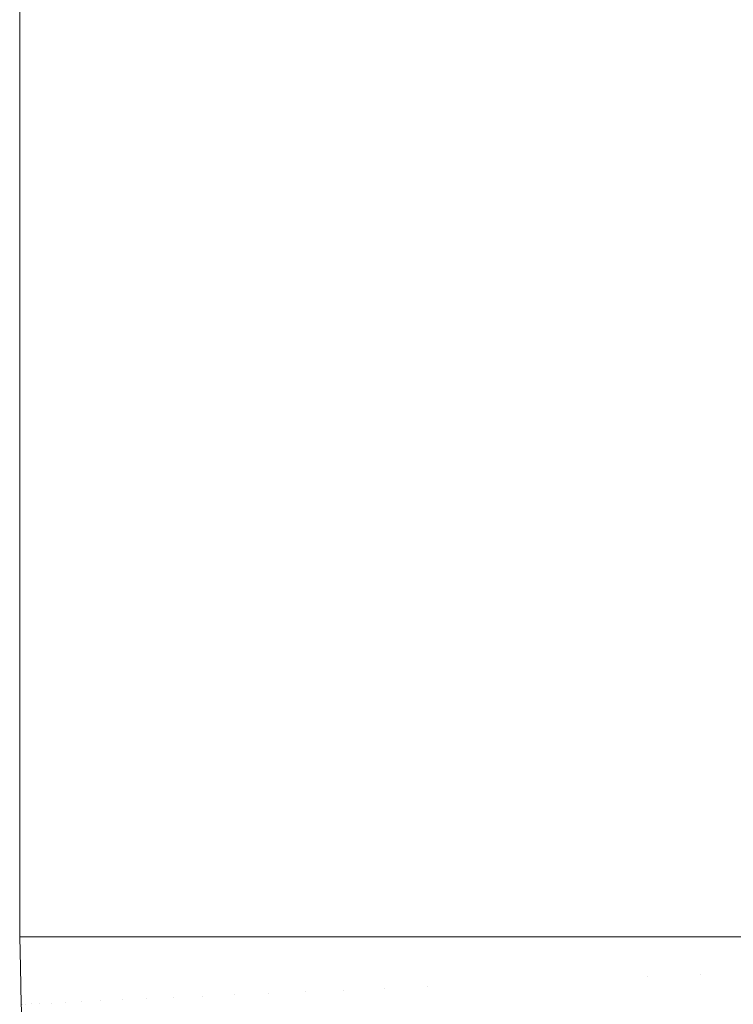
# Model space of a CAD drawing. Header units: centimetres. Extents: x -25.9 to 27.4, y -21.7 to -19.9.
# Tile 7 of 202: x -25.8875 to -25.8414, y -21.5644 to -21.5008. Entities that reach past the tile are written whole.
import ezdxf

# ---------------------------------------------------------------- set-up
doc = ezdxf.new("R2010")
doc.units = ezdxf.units.CM
doc.header["$LTSCALE"] = 2.54
doc.layers.add('Lucido design-1', color=7, linetype='Continuous')

# ---------------------------------------------------------------- blocks, each defined once
blk = doc.blocks.new('Gruppo-5-1')
at = {"color": 7, "linetype": 'Continuous', "lineweight": 9}
for points, invisible_edges in [([(-25.887434, -19.96, 876.324458), (-25.887481, -19.96, 876.321383), (-25.887481, -21.56, 876.321383), (-25.887434, -21.56, 876.324458)], 8), ([(-25.887481, -21.56, 875.721383), (-25.887481, -19.96, 875.721383), (-25.887386, -19.96, 875.717024), (-25.887386, -21.56, 875.717024)], 4), ([(-25.887434, -21.56, 876.324458), (-25.887368, -21.56, 876.325742), (-25.887368, -19.96, 876.325742), (-25.887434, -19.96, 876.324458)], 10), ([(-25.887386, -21.56, 875.717024), (-25.887386, -19.96, 875.717024), (-25.88712, -19.96, 875.712891), (-25.88712, -21.56, 875.712891)], 5), ([(-25.88722, -19.96, 876.328604), (-25.887368, -19.96, 876.325742), (-25.887368, -21.56, 876.325742), (-25.88722, -21.56, 876.328604)], 10), ([(-25.88722, -21.56, 876.328604), (-25.887102, -21.56, 876.329874), (-25.887102, -19.96, 876.329874), (-25.88722, -19.96, 876.328604)], 10), ([(-25.88712, -21.56, 875.712891), (-25.88712, -19.96, 875.712891), (-25.886683, -19.96, 875.708777), (-25.886683, -21.56, 875.708777)], 5), ([(-25.886834, -19.96, 876.33274), (-25.887102, -19.96, 876.329874), (-25.887102, -21.56, 876.329874), (-25.886834, -21.56, 876.33274)], 10), ([(-25.886834, -21.56, 876.33274), (-25.886665, -21.56, 876.333988), (-25.886665, -19.96, 876.333988), (-25.886834, -19.96, 876.33274)], 10), ([(-25.886683, -21.56, 875.708777), (-25.886683, -19.96, 875.708777), (-25.886078, -19.96, 875.704687), (-25.886078, -21.56, 875.704687)], 5), ([(-25.886276, -19.96, 876.336861), (-25.886665, -19.96, 876.333988), (-25.886665, -21.56, 876.333988), (-25.886276, -21.56, 876.336861)], 10), ([(-25.886276, -21.56, 876.336861), (-25.88606, -21.56, 876.338076), (-25.88606, -19.96, 876.338076), (-25.886276, -19.96, 876.336861)], 10), ([(-25.886078, -21.56, 875.704687), (-25.886078, -19.96, 875.704687), (-25.885304, -19.96, 875.70063), (-25.885304, -21.56, 875.70063)], 5), ([(-25.885547, -19.96, 876.340958), (-25.88606, -19.96, 876.338076), (-25.88606, -21.56, 876.338076), (-25.885547, -21.56, 876.340958)], 10), ([(-25.885547, -21.56, 876.340958), (-25.885287, -21.56, 876.342133), (-25.885287, -19.96, 876.342133), (-25.885547, -19.96, 876.340958)], 10), ([(-25.885304, -21.56, 875.70063), (-25.885304, -19.96, 875.70063), (-25.884364, -19.96, 875.696612), (-25.884364, -21.56, 875.696612)], 5), ([(-25.884646, -19.96, 876.345025), (-25.885287, -19.96, 876.342133), (-25.885287, -21.56, 876.342133), (-25.884646, -21.56, 876.345025)], 10), ([(-25.884646, -21.56, 876.345025), (-25.884348, -21.56, 876.346151), (-25.884348, -19.96, 876.346151), (-25.884646, -19.96, 876.345025)], 10), ([(-25.884364, -21.56, 875.696612), (-25.884364, -19.96, 875.696612), (-25.883261, -19.96, 875.692639), (-25.883261, -21.56, 875.692639)], 5), ([(-25.883576, -19.96, 876.349055), (-25.884348, -19.96, 876.346151), (-25.884348, -21.56, 876.346151), (-25.883576, -21.56, 876.349055)], 10), ([(-25.883576, -21.56, 876.349055), (-25.883245, -21.56, 876.350123), (-25.883245, -19.96, 876.350123), (-25.883576, -19.96, 876.349055)], 10), ([(-25.883261, -21.56, 875.692639), (-25.883261, -19.96, 875.692639), (-25.881996, -19.96, 875.688718), (-25.881996, -21.56, 875.688718)], 5), ([(-25.882338, -19.96, 876.35304), (-25.883245, -19.96, 876.350123), (-25.883245, -21.56, 876.350123), (-25.882338, -21.56, 876.35304)], 10), ([(-25.882338, -21.56, 876.35304), (-25.88198, -21.56, 876.354043), (-25.88198, -19.96, 876.354043), (-25.882338, -19.96, 876.35304)], 10), ([(-25.881996, -21.56, 875.688718), (-25.881996, -19.96, 875.688718), (-25.880571, -19.96, 875.684856), (-25.880571, -21.56, 875.684856)], 5), ([(-25.880934, -19.96, 876.356974), (-25.88198, -19.96, 876.354043), (-25.88198, -21.56, 876.354043), (-25.880934, -21.56, 876.356974)], 10), ([(-25.880934, -21.56, 876.356974), (-25.880557, -21.56, 876.357904), (-25.880557, -19.96, 876.357904), (-25.880934, -19.96, 876.356974)], 10), ([(-25.880571, -21.56, 875.684856), (-25.880571, -19.96, 875.684856), (-25.878991, -19.96, 875.68106), (-25.878991, -21.56, 875.68106)], 5), ([(-25.879364, -19.96, 876.360848), (-25.880557, -19.96, 876.357904), (-25.880557, -21.56, 876.357904), (-25.879364, -21.56, 876.360848)], 10), ([(-25.879364, -21.56, 876.360848), (-25.878977, -21.56, 876.361701), (-25.878977, -19.96, 876.361701), (-25.879364, -19.96, 876.360848)], 10), ([(-25.878991, -21.56, 875.68106), (-25.878991, -19.96, 875.68106), (-25.877257, -19.96, 875.677334), (-25.877257, -21.56, 875.677334)], 5), ([(-25.877633, -19.96, 876.364658), (-25.878977, -19.96, 876.361701), (-25.878977, -21.56, 876.361701), (-25.877633, -21.56, 876.364658)], 10), ([(-25.877633, -21.56, 876.364658), (-25.877244, -21.56, 876.365426), (-25.877244, -19.96, 876.365426), (-25.877633, -19.96, 876.364658)], 10), ([(-25.877257, -21.56, 875.677334), (-25.877257, -19.96, 875.677334), (-25.875373, -19.96, 875.673687), (-25.875373, -21.56, 875.673687)], 5), ([(-25.875742, -19.96, 876.368395), (-25.877244, -19.96, 876.365426), (-25.877244, -21.56, 876.365426), (-25.875742, -21.56, 876.368395)], 10), ([(-25.875742, -21.56, 876.368395), (-25.875362, -21.56, 876.369074), (-25.875362, -19.96, 876.369074), (-25.875742, -19.96, 876.368395)], 10), ([(-25.875373, -21.56, 875.673687), (-25.875373, -19.96, 875.673687), (-25.873343, -19.96, 875.670122), (-25.873343, -21.56, 875.670122)], 5), ([(-25.873694, -19.96, 876.372053), (-25.875362, -19.96, 876.369074), (-25.875362, -21.56, 876.369074), (-25.873694, -21.56, 876.372053)], 10), ([(-25.873694, -21.56, 876.372053), (-25.873333, -21.56, 876.372638), (-25.873333, -19.96, 876.372638), (-25.873694, -19.96, 876.372053)], 10), ([(-25.873343, -21.56, 875.670122), (-25.873343, -19.96, 875.670122), (-25.871171, -19.96, 875.666648), (-25.871171, -21.56, 875.666648)], 5), ([(-25.871492, -19.96, 876.375625), (-25.873333, -19.96, 876.372638), (-25.873333, -21.56, 876.372638), (-25.871492, -21.56, 876.375625)], 10), ([(-25.871492, -21.56, 876.375625), (-25.871162, -21.56, 876.376113), (-25.871162, -19.96, 876.376113), (-25.871492, -19.96, 876.375625)], 10), ([(-25.871171, -21.56, 875.666648), (-25.871171, -19.96, 875.666648), (-25.86886, -19.96, 875.663268), (-25.86886, -21.56, 875.663268)], 5), ([(-25.86914, -19.96, 876.379106), (-25.871162, -19.96, 876.376113), (-25.871162, -21.56, 876.376113), (-25.86914, -21.56, 876.379106)], 10), ([(-25.86914, -21.56, 876.379106), (-25.868853, -21.56, 876.379494), (-25.868853, -19.96, 876.379494), (-25.86914, -19.96, 876.379106)], 10), ([(-25.86886, -21.56, 875.663268), (-25.86886, -19.96, 875.663268), (-25.866415, -19.96, 875.659988), (-25.866415, -21.56, 875.659988)], 5), ([(-25.866641, -19.96, 876.382487), (-25.868853, -19.96, 876.379494), (-25.868853, -21.56, 876.379494), (-25.866641, -21.56, 876.382487)], 10), ([(-25.866641, -21.56, 876.382487), (-25.86641, -21.56, 876.382775), (-25.86641, -19.96, 876.382775), (-25.866641, -19.96, 876.382487)], 10), ([(-25.866415, -21.56, 875.659988), (-25.866415, -19.96, 875.659988), (-25.863841, -19.96, 875.656814), (-25.863841, -21.56, 875.656814)], 5), ([(-25.864, -19.96, 876.385764), (-25.86641, -19.96, 876.382775), (-25.86641, -21.56, 876.382775), (-25.864, -21.56, 876.385764)], 10), ([(-25.864, -21.56, 876.385764), (-25.863837, -21.56, 876.38595), (-25.863837, -19.96, 876.38595), (-25.864, -19.96, 876.385764)], 10), ([(-25.863841, -21.56, 875.656814), (-25.863841, -19.96, 875.656814), (-25.861141, -19.96, 875.65375), (-25.861141, -21.56, 875.65375)], 5), ([(-25.86122, -19.96, 876.38893), (-25.863837, -19.96, 876.38595), (-25.863837, -21.56, 876.38595), (-25.86122, -21.56, 876.38893)], 10), ([(-25.86122, -21.56, 876.38893), (-25.861139, -21.56, 876.389015), (-25.861139, -19.96, 876.389015), (-25.86122, -19.96, 876.38893)], 10), ([(-25.861141, -21.56, 875.65375), (-25.861141, -19.96, 875.65375), (-25.858321, -19.96, 875.650802), (-25.858321, -21.56, 875.650802)], 5), ([(-25.861139, -19.96, 876.389015), (-25.861139, -21.56, 876.389015), (-25.858321, -21.56, 876.391964), (-25.858321, -19.96, 876.391964)], 5), ([(-25.858306, -19.96, 876.39198), (-25.858321, -19.96, 876.391964), (-25.858321, -21.56, 876.391964), (-25.858306, -21.56, 876.39198)], 10), ([(-25.858321, -21.56, 875.650802), (-25.858321, -19.96, 875.650802), (-25.855387, -19.96, 875.647975), (-25.855387, -21.56, 875.647975)], 5), ([(-25.858306, -21.56, 876.39198), (-25.855384, -21.56, 876.39479), (-25.855384, -19.96, 876.39479), (-25.858306, -19.96, 876.39198)], 10), ([(-25.855387, -21.56, 875.647975), (-25.855387, -19.96, 875.647975), (-25.852342, -19.96, 875.645271), (-25.852342, -21.56, 875.645271)], 5), ([(-25.855263, -19.96, 876.394906), (-25.855384, -19.96, 876.39479), (-25.855384, -21.56, 876.39479), (-25.855263, -21.56, 876.394906)], 10), ([(-25.855263, -21.56, 876.394906), (-25.852338, -21.56, 876.397491), (-25.852338, -19.96, 876.397491), (-25.855263, -19.96, 876.394906)], 10), ([(-25.852342, -21.56, 875.645271), (-25.852342, -19.96, 875.645271), (-25.849193, -19.96, 875.642697), (-25.849193, -21.56, 875.642697)], 5), ([(-25.852096, -19.96, 876.397705), (-25.852338, -19.96, 876.397491), (-25.852338, -21.56, 876.397491), (-25.852096, -21.56, 876.397705)], 10), ([(-25.852096, -21.56, 876.397705), (-25.849188, -21.56, 876.400064), (-25.849188, -19.96, 876.400064), (-25.852096, -19.96, 876.397705)], 10), ([(-25.849193, -21.56, 875.642697), (-25.849193, -19.96, 875.642697), (-25.845897, -19.96, 875.640219), (-25.845897, -21.56, 875.640219)], 5), ([(-25.848826, -19.96, 876.400357), (-25.849188, -19.96, 876.400064), (-25.849188, -21.56, 876.400064), (-25.848826, -21.56, 876.400357)], 10), ([(-25.848826, -21.56, 876.400357), (-25.847032, -21.56, 876.401719), (-25.847032, -19.96, 876.401719), (-25.848826, -19.96, 876.400357)], 10), ([(-25.847032, -21.56, 876.401719), (-25.845885, -21.56, 876.402531), (-25.845885, -19.96, 876.402531), (-25.847032, -19.96, 876.401719)], 10), ([(-25.845897, -21.56, 875.640219), (-25.845897, -19.96, 875.640219), (-25.842555, -19.96, 875.637916), (-25.842555, -21.56, 875.637916)], 5), ([(-25.843573, -19.96, 876.40417), (-25.845885, -19.96, 876.402531), (-25.845885, -21.56, 876.402531), (-25.843573, -21.56, 876.40417)], 10), ([(-25.843573, -21.56, 876.40417), (-25.842545, -21.56, 876.404836), (-25.842545, -19.96, 876.404836), (-25.843573, -19.96, 876.40417)], 10), ([(-25.842555, -21.56, 875.637916), (-25.842555, -19.96, 875.637916), (-25.839126, -19.96, 875.635751), (-25.839126, -21.56, 875.635751)], 5), ([(-25.84001, -19.96, 876.406476), (-25.842545, -19.96, 876.404836), (-25.842545, -21.56, 876.404836), (-25.84001, -21.56, 876.406476)], 10), ([(-25.887434, -21.56, 876.324458), (-25.887481, -21.56, 876.321383), (-25.887438, -21.561972, 876.321383)], 8), ([(-25.887438, -21.561972, 875.721383), (-25.887438, -21.561972, 876.321383), (-25.887481, -21.56, 876.321383), (-25.887481, -21.56, 875.721383)], 1), ([(-25.887438, -21.561972, 875.721383), (-25.887481, -21.56, 875.721383), (-25.887386, -21.56, 875.717024)], 8), ([(-25.887438, -21.561972, 876.321383), (-25.887386, -21.564362, 876.321383), (-25.887339, -21.56436, 876.324458), (-25.887434, -21.56, 876.324458)], 14), ([(-25.887386, -21.56, 875.717024), (-25.887291, -21.564358, 875.717024), (-25.887386, -21.564362, 875.721383), (-25.887438, -21.561972, 875.721383)], 11), ([(-25.887368, -21.56, 876.325742), (-25.887434, -21.56, 876.324458), (-25.887339, -21.56436, 876.324458)], 10), ([(-25.887291, -21.564358, 875.717024), (-25.887386, -21.56, 875.717024), (-25.88712, -21.56, 875.712891), (-25.887025, -21.564346, 875.712891)], 13), ([(-25.887339, -21.56436, 876.324458), (-25.887125, -21.564351, 876.328604), (-25.88722, -21.56, 876.328604), (-25.887368, -21.56, 876.325742)], 11), ([(-25.887102, -21.56, 876.329874), (-25.88722, -21.56, 876.328604), (-25.887125, -21.564351, 876.328604)], 10), ([(-25.887125, -21.564351, 876.328604), (-25.88674, -21.564334, 876.33274), (-25.886834, -21.56, 876.33274), (-25.887102, -21.56, 876.329874)], 11), ([(-25.887025, -21.564346, 875.712891), (-25.88712, -21.56, 875.712891), (-25.886683, -21.56, 875.708777), (-25.886589, -21.564327, 875.708777)], 13), ([(-25.886665, -21.56, 876.333988), (-25.886834, -21.56, 876.33274), (-25.88674, -21.564334, 876.33274)], 10), ([(-25.88674, -21.564334, 876.33274), (-25.886182, -21.564309, 876.336861), (-25.886276, -21.56, 876.336861), (-25.886665, -21.56, 876.333988)], 11), ([(-25.886589, -21.564327, 875.708777), (-25.886683, -21.56, 875.708777), (-25.886078, -21.56, 875.704687), (-25.885984, -21.564301, 875.704687)], 13), ([(-25.88606, -21.56, 876.338076), (-25.886276, -21.56, 876.336861), (-25.886182, -21.564309, 876.336861)], 10), ([(-25.886182, -21.564309, 876.336861), (-25.885453, -21.564278, 876.340958), (-25.885547, -21.56, 876.340958), (-25.88606, -21.56, 876.338076)], 11), ([(-25.885984, -21.564301, 875.704687), (-25.886078, -21.56, 875.704687), (-25.885304, -21.56, 875.70063), (-25.885211, -21.564267, 875.70063)], 13), ([(-25.885287, -21.56, 876.342133), (-25.885547, -21.56, 876.340958), (-25.885453, -21.564278, 876.340958)], 10), ([(-25.885453, -21.564278, 876.340958), (-25.884554, -21.564238, 876.345025), (-25.884646, -21.56, 876.345025), (-25.885287, -21.56, 876.342133)], 11), ([(-25.885211, -21.564267, 875.70063), (-25.885304, -21.56, 875.70063), (-25.884364, -21.56, 875.696612), (-25.884272, -21.564226, 875.696612)], 13), ([(-25.884348, -21.56, 876.346151), (-25.884646, -21.56, 876.345025), (-25.884554, -21.564238, 876.345025)], 10), ([(-25.884554, -21.564238, 876.345025), (-25.883485, -21.564192, 876.349055), (-25.883576, -21.56, 876.349055), (-25.884348, -21.56, 876.346151)], 11), ([(-25.884272, -21.564226, 875.696612), (-25.884364, -21.56, 875.696612), (-25.883261, -21.56, 875.692639), (-25.88317, -21.564178, 875.692639)], 13), ([(-25.883245, -21.56, 876.350123), (-25.883576, -21.56, 876.349055), (-25.883485, -21.564192, 876.349055)], 10), ([(-25.883485, -21.564192, 876.349055), (-25.882248, -21.564138, 876.35304), (-25.882338, -21.56, 876.35304), (-25.883245, -21.56, 876.350123)], 11), ([(-25.88317, -21.564178, 875.692639), (-25.883261, -21.56, 875.692639), (-25.881996, -21.56, 875.688718), (-25.881906, -21.564123, 875.688718)], 13), ([(-25.88198, -21.56, 876.354043), (-25.882338, -21.56, 876.35304), (-25.882248, -21.564138, 876.35304)], 10), ([(-25.882248, -21.564138, 876.35304), (-25.880845, -21.564076, 876.356974), (-25.880934, -21.56, 876.356974), (-25.88198, -21.56, 876.354043)], 11), ([(-25.881906, -21.564123, 875.688718), (-25.881996, -21.56, 875.688718), (-25.880571, -21.56, 875.684856), (-25.880483, -21.564061, 875.684856)], 13), ([(-25.880557, -21.56, 876.357904), (-25.880934, -21.56, 876.356974), (-25.880845, -21.564076, 876.356974)], 10), ([(-25.880845, -21.564076, 876.356974), (-25.879277, -21.564008, 876.360848), (-25.879364, -21.56, 876.360848), (-25.880557, -21.56, 876.357904)], 11), ([(-25.880483, -21.564061, 875.684856), (-25.880571, -21.56, 875.684856), (-25.878991, -21.56, 875.68106), (-25.878904, -21.563992, 875.68106)], 13), ([(-25.878977, -21.56, 876.361701), (-25.879364, -21.56, 876.360848), (-25.879277, -21.564008, 876.360848)], 10), ([(-25.879277, -21.564008, 876.360848), (-25.877547, -21.563932, 876.364658), (-25.877633, -21.56, 876.364658), (-25.878977, -21.56, 876.361701)], 11), ([(-25.878904, -21.563992, 875.68106), (-25.878991, -21.56, 875.68106), (-25.877257, -21.56, 875.677334), (-25.877171, -21.563916, 875.677334)], 13), ([(-25.877244, -21.56, 876.365426), (-25.877633, -21.56, 876.364658), (-25.877547, -21.563932, 876.364658)], 10), ([(-25.877547, -21.563932, 876.364658), (-25.875658, -21.56385, 876.368395), (-25.875742, -21.56, 876.368395), (-25.877244, -21.56, 876.365426)], 11), ([(-25.877171, -21.563916, 875.677334), (-25.877257, -21.56, 875.677334), (-25.875373, -21.56, 875.673687), (-25.87529, -21.563834, 875.673687)], 13), ([(-25.875362, -21.56, 876.369074), (-25.875742, -21.56, 876.368395), (-25.875658, -21.56385, 876.368395)], 10), ([(-25.875658, -21.56385, 876.368395), (-25.873612, -21.563761, 876.372053), (-25.873694, -21.56, 876.372053), (-25.875362, -21.56, 876.369074)], 11), ([(-25.87529, -21.563834, 875.673687), (-25.875373, -21.56, 875.673687), (-25.873343, -21.56, 875.670122), (-25.873262, -21.563745, 875.670122)], 13), ([(-25.873333, -21.56, 876.372638), (-25.873694, -21.56, 876.372053), (-25.873612, -21.563761, 876.372053)], 10), ([(-25.873612, -21.563761, 876.372053), (-25.871412, -21.563664, 876.375625), (-25.871492, -21.56, 876.375625), (-25.873333, -21.56, 876.372638)], 11), ([(-25.873262, -21.563745, 875.670122), (-25.873343, -21.56, 875.670122), (-25.871171, -21.56, 875.666648), (-25.871091, -21.56365, 875.666648)], 13), ([(-25.871162, -21.56, 876.376113), (-25.871492, -21.56, 876.375625), (-25.871412, -21.563664, 876.375625)], 10), ([(-25.871412, -21.563664, 876.375625), (-25.869062, -21.563562, 876.379106), (-25.86914, -21.56, 876.379106), (-25.871162, -21.56, 876.376113)], 11), ([(-25.871091, -21.56365, 875.666648), (-25.871171, -21.56, 875.666648), (-25.86886, -21.56, 875.663268), (-25.868783, -21.56355, 875.663268)], 13), ([(-25.868853, -21.56, 876.379494), (-25.86914, -21.56, 876.379106), (-25.869062, -21.563562, 876.379106)], 10), ([(-25.869062, -21.563562, 876.379106), (-25.866566, -21.563453, 876.382487), (-25.866641, -21.56, 876.382487), (-25.868853, -21.56, 876.379494)], 11), ([(-25.868783, -21.56355, 875.663268), (-25.86886, -21.56, 875.663268), (-25.866415, -21.56, 875.659988), (-25.86634, -21.563443, 875.659988)], 13), ([(-25.86641, -21.56, 876.382775), (-25.866641, -21.56, 876.382487), (-25.866566, -21.563453, 876.382487)], 10), ([(-25.866566, -21.563453, 876.382487), (-25.863927, -21.563338, 876.385764), (-25.864, -21.56, 876.385764), (-25.86641, -21.56, 876.382775)], 11), ([(-25.86634, -21.563443, 875.659988), (-25.866415, -21.56, 875.659988), (-25.863841, -21.56, 875.656814), (-25.863768, -21.563331, 875.656814)], 13), ([(-25.863837, -21.56, 876.38595), (-25.864, -21.56, 876.385764), (-25.863927, -21.563338, 876.385764)], 10), ([(-25.863927, -21.563338, 876.385764), (-25.86115, -21.563216, 876.38893), (-25.86122, -21.56, 876.38893), (-25.863837, -21.56, 876.38595)], 11), ([(-25.863768, -21.563331, 875.656814), (-25.863841, -21.56, 875.656814), (-25.861141, -21.56, 875.65375), (-25.861071, -21.563213, 875.65375)], 13), ([(-25.861139, -21.56, 876.389015), (-25.86122, -21.56, 876.38893), (-25.86115, -21.563216, 876.38893)], 10), ([(-25.858321, -21.56, 876.391964), (-25.861139, -21.56, 876.389015), (-25.86115, -21.563216, 876.38893), (-25.858239, -21.563089, 876.39198)], 14), ([(-25.861071, -21.563213, 875.65375), (-25.861141, -21.56, 875.65375), (-25.858321, -21.56, 875.650802), (-25.858254, -21.56309, 875.650802)], 13), ([(-25.858239, -21.563089, 876.39198), (-25.858306, -21.56, 876.39198), (-25.858321, -21.56, 876.391964)], 9), ([(-25.858254, -21.56309, 875.650802), (-25.858321, -21.56, 875.650802), (-25.855387, -21.56, 875.647975), (-25.855322, -21.562962, 875.647975)], 13), ([(-25.855384, -21.56, 876.39479), (-25.858306, -21.56, 876.39198), (-25.858239, -21.563089, 876.39198), (-25.855198, -21.562957, 876.394906)], 14), ([(-25.855322, -21.562962, 875.647975), (-25.855387, -21.56, 875.647975), (-25.852342, -21.56, 875.645271), (-25.85228, -21.562829, 875.645271)], 13), ([(-25.855198, -21.562957, 876.394906), (-25.855263, -21.56, 876.394906), (-25.855384, -21.56, 876.39479)], 9), ([(-25.852338, -21.56, 876.397491), (-25.855263, -21.56, 876.394906), (-25.855198, -21.562957, 876.394906), (-25.852034, -21.562818, 876.397705)], 14), ([(-25.85228, -21.562829, 875.645271), (-25.852342, -21.56, 875.645271), (-25.849193, -21.56, 875.642697), (-25.849134, -21.562692, 875.642697)], 13), ([(-25.852034, -21.562818, 876.397705), (-25.852096, -21.56, 876.397705), (-25.852338, -21.56, 876.397491)], 9), ([(-25.849188, -21.56, 876.400064), (-25.852096, -21.56, 876.397705), (-25.852034, -21.562818, 876.397705), (-25.848768, -21.562676, 876.400357)], 14), ([(-25.849134, -21.562692, 875.642697), (-25.849193, -21.56, 875.642697), (-25.845897, -21.56, 875.640219), (-25.845841, -21.562548, 875.640219)], 13), ([(-25.848768, -21.562676, 876.400357), (-25.848826, -21.56, 876.400357), (-25.849188, -21.56, 876.400064)], 9), ([(-25.846975, -21.562598, 876.401719), (-25.847032, -21.56, 876.401719), (-25.848826, -21.56, 876.400357), (-25.848768, -21.562676, 876.400357)], 13), ([(-25.845885, -21.56, 876.402531), (-25.847032, -21.56, 876.401719), (-25.846975, -21.562598, 876.401719)], 10), ([(-25.846975, -21.562598, 876.401719), (-25.84352, -21.562447, 876.40417), (-25.843573, -21.56, 876.40417), (-25.845885, -21.56, 876.402531)], 11), ([(-25.845841, -21.562548, 875.640219), (-25.845897, -21.56, 875.640219), (-25.842555, -21.56, 875.637916), (-25.842503, -21.562402, 875.637916)], 13), ([(-25.842545, -21.56, 876.404836), (-25.843573, -21.56, 876.40417), (-25.84352, -21.562447, 876.40417)], 10), ([(-25.84352, -21.562447, 876.40417), (-25.83996, -21.562291, 876.406476), (-25.84001, -21.56, 876.406476), (-25.842545, -21.56, 876.404836)], 11), ([(-25.842503, -21.562402, 875.637916), (-25.842555, -21.56, 875.637916), (-25.839126, -21.56, 875.635751), (-25.839077, -21.562253, 875.635751)], 13), ([(-25.887386, -21.564362, 876.321383), (-25.887438, -21.561972, 876.321383), (-25.887438, -21.561972, 875.721383), (-25.887386, -21.564362, 875.721383)], 10), ([(-25.83981, -21.564578, 876.406476), (-25.83996, -21.562291, 876.406476), (-25.84352, -21.562447, 876.40417), (-25.84336, -21.564889, 876.40417)], 15), ([(-25.842345, -21.5648, 875.637916), (-25.842503, -21.562402, 875.637916), (-25.839077, -21.562253, 875.635751), (-25.838929, -21.564501, 875.635751)], 15), ([(-25.855128, -21.565918, 875.647975), (-25.855322, -21.562962, 875.647975), (-25.85228, -21.562829, 875.645271), (-25.852095, -21.565653, 875.645271)], 15), ([(-25.85185, -21.565632, 876.397705), (-25.852034, -21.562818, 876.397705), (-25.855198, -21.562957, 876.394906), (-25.855005, -21.565908, 876.394906)], 15), ([(-25.852095, -21.565653, 875.645271), (-25.85228, -21.562829, 875.645271), (-25.849134, -21.562692, 875.642697), (-25.848958, -21.565379, 875.642697)], 15), ([(-25.848593, -21.565347, 876.400357), (-25.848768, -21.562676, 876.400357), (-25.852034, -21.562818, 876.397705), (-25.85185, -21.565632, 876.397705)], 15), ([(-25.848958, -21.565379, 875.642697), (-25.849134, -21.562692, 875.642697), (-25.845841, -21.562548, 875.640219), (-25.845674, -21.565091, 875.640219)], 15), ([(-25.846805, -21.56519, 876.401719), (-25.846975, -21.562598, 876.401719), (-25.848768, -21.562676, 876.400357), (-25.848593, -21.565347, 876.400357)], 15), ([(-25.84336, -21.564889, 876.40417), (-25.84352, -21.562447, 876.40417), (-25.846975, -21.562598, 876.401719), (-25.846805, -21.56519, 876.401719)], 15), ([(-25.845674, -21.565091, 875.640219), (-25.845841, -21.562548, 875.640219), (-25.842503, -21.562402, 875.637916), (-25.842345, -21.5648, 875.637916)], 15), ([(-25.868829, -21.567117, 876.379106), (-25.869062, -21.563562, 876.379106), (-25.871412, -21.563664, 876.375625), (-25.871172, -21.567322, 876.375625)], 15), ([(-25.870853, -21.567294, 875.666648), (-25.871091, -21.56365, 875.666648), (-25.868783, -21.56355, 875.663268), (-25.86855, -21.567093, 875.663268)], 15), ([(-25.86634, -21.566899, 876.382487), (-25.866566, -21.563453, 876.382487), (-25.869062, -21.563562, 876.379106), (-25.868829, -21.567117, 876.379106)], 15), ([(-25.86855, -21.567093, 875.663268), (-25.868783, -21.56355, 875.663268), (-25.86634, -21.563443, 875.659988), (-25.866115, -21.56688, 875.659988)], 15), ([(-25.863709, -21.566669, 876.385764), (-25.863927, -21.563338, 876.385764), (-25.866566, -21.563453, 876.382487), (-25.86634, -21.566899, 876.382487)], 15), ([(-25.866115, -21.56688, 875.659988), (-25.86634, -21.563443, 875.659988), (-25.863768, -21.563331, 875.656814), (-25.86355, -21.566655, 875.656814)], 15), ([(-25.860939, -21.566427, 876.38893), (-25.86115, -21.563216, 876.38893), (-25.863927, -21.563338, 876.385764), (-25.863709, -21.566669, 876.385764)], 15), ([(-25.86355, -21.566655, 875.656814), (-25.863768, -21.563331, 875.656814), (-25.861071, -21.563213, 875.65375), (-25.860861, -21.56642, 875.65375)], 15), ([(-25.858037, -21.566173, 876.39198), (-25.858239, -21.563089, 876.39198), (-25.86115, -21.563216, 876.38893), (-25.860939, -21.566427, 876.38893)], 15), ([(-25.860861, -21.56642, 875.65375), (-25.861071, -21.563213, 875.65375), (-25.858254, -21.56309, 875.650802), (-25.858052, -21.566174, 875.650802)], 15), ([(-25.858052, -21.566174, 875.650802), (-25.858254, -21.56309, 875.650802), (-25.855322, -21.562962, 875.647975), (-25.855128, -21.565918, 875.647975)], 15), ([(-25.855005, -21.565908, 876.394906), (-25.855198, -21.562957, 876.394906), (-25.858239, -21.563089, 876.39198), (-25.858037, -21.566173, 876.39198)], 15), ([(-25.883211, -21.568375, 876.349055), (-25.883485, -21.564192, 876.349055), (-25.884554, -21.564238, 876.345025), (-25.884277, -21.568468, 876.345025)], 15), ([(-25.883996, -21.568444, 875.696612), (-25.884272, -21.564226, 875.696612), (-25.88317, -21.564178, 875.692639), (-25.882896, -21.568348, 875.692639)], 15), ([(-25.881977, -21.568267, 876.35304), (-25.882248, -21.564138, 876.35304), (-25.883485, -21.564192, 876.349055), (-25.883211, -21.568375, 876.349055)], 15), ([(-25.882896, -21.568348, 875.692639), (-25.88317, -21.564178, 875.692639), (-25.881906, -21.564123, 875.688718), (-25.881636, -21.568237, 875.688718)], 15), ([(-25.880578, -21.568145, 876.356974), (-25.880845, -21.564076, 876.356974), (-25.882248, -21.564138, 876.35304), (-25.881977, -21.568267, 876.35304)], 15), ([(-25.881636, -21.568237, 875.688718), (-25.881906, -21.564123, 875.688718), (-25.880483, -21.564061, 875.684856), (-25.880217, -21.568113, 875.684856)], 15), ([(-25.879015, -21.568008, 876.360848), (-25.879277, -21.564008, 876.360848), (-25.880845, -21.564076, 876.356974), (-25.880578, -21.568145, 876.356974)], 15), ([(-25.880217, -21.568113, 875.684856), (-25.880483, -21.564061, 875.684856), (-25.878904, -21.563992, 875.68106), (-25.878643, -21.567976, 875.68106)], 15), ([(-25.87729, -21.567857, 876.364658), (-25.877547, -21.563932, 876.364658), (-25.879277, -21.564008, 876.360848), (-25.879015, -21.568008, 876.360848)], 15), ([(-25.878643, -21.567976, 875.68106), (-25.878904, -21.563992, 875.68106), (-25.877171, -21.563916, 875.677334), (-25.876915, -21.567824, 875.677334)], 15), ([(-25.875406, -21.567692, 876.368395), (-25.875658, -21.56385, 876.368395), (-25.877547, -21.563932, 876.364658), (-25.87729, -21.567857, 876.364658)], 15), ([(-25.876915, -21.567824, 875.677334), (-25.877171, -21.563916, 875.677334), (-25.87529, -21.563834, 875.673687), (-25.875039, -21.56766, 875.673687)], 15), ([(-25.873366, -21.567514, 876.372053), (-25.873612, -21.563761, 876.372053), (-25.875658, -21.56385, 876.368395), (-25.875406, -21.567692, 876.368395)], 15), ([(-25.875039, -21.56766, 875.673687), (-25.87529, -21.563834, 875.673687), (-25.873262, -21.563745, 875.670122), (-25.873017, -21.567483, 875.670122)], 15), ([(-25.871172, -21.567322, 876.375625), (-25.871412, -21.563664, 876.375625), (-25.873612, -21.563761, 876.372053), (-25.873366, -21.567514, 876.372053)], 15), ([(-25.873017, -21.567483, 875.670122), (-25.873262, -21.563745, 875.670122), (-25.871091, -21.56365, 875.666648), (-25.870853, -21.567294, 875.666648)], 15), ([(-25.887281, -21.565959, 875.721383), (-25.887386, -21.564362, 875.721383), (-25.887291, -21.564358, 875.717024)], 10), ([(-25.887339, -21.56436, 876.324458), (-25.887386, -21.564362, 876.321383), (-25.887281, -21.565959, 876.321383)], 9), ([(-25.886841, -21.568693, 876.328604), (-25.887125, -21.564351, 876.328604), (-25.887339, -21.56436, 876.324458), (-25.887054, -21.568711, 876.324458)], 15), ([(-25.887281, -21.565959, 876.321383), (-25.887101, -21.568716, 876.321383), (-25.887054, -21.568711, 876.324458), (-25.887339, -21.56436, 876.324458)], 14), ([(-25.887006, -21.568707, 875.717024), (-25.887291, -21.564358, 875.717024), (-25.887025, -21.564346, 875.712891), (-25.886741, -21.568684, 875.712891)], 15), ([(-25.887291, -21.564358, 875.717024), (-25.887006, -21.568707, 875.717024), (-25.887101, -21.568716, 875.721383), (-25.887281, -21.565959, 875.721383)], 11), ([(-25.886456, -21.568659, 876.33274), (-25.88674, -21.564334, 876.33274), (-25.887125, -21.564351, 876.328604), (-25.886841, -21.568693, 876.328604)], 15), ([(-25.886741, -21.568684, 875.712891), (-25.887025, -21.564346, 875.712891), (-25.886589, -21.564327, 875.708777), (-25.886306, -21.568646, 875.708777)], 15), ([(-25.8859, -21.568611, 876.336861), (-25.886182, -21.564309, 876.336861), (-25.88674, -21.564334, 876.33274), (-25.886456, -21.568659, 876.33274)], 15), ([(-25.886306, -21.568646, 875.708777), (-25.886589, -21.564327, 875.708777), (-25.885984, -21.564301, 875.704687), (-25.885702, -21.568593, 875.704687)], 15), ([(-25.885173, -21.568547, 876.340958), (-25.885453, -21.564278, 876.340958), (-25.886182, -21.564309, 876.336861), (-25.8859, -21.568611, 876.336861)], 15), ([(-25.885702, -21.568593, 875.704687), (-25.885984, -21.564301, 875.704687), (-25.885211, -21.564267, 875.70063), (-25.884932, -21.568526, 875.70063)], 15), ([(-25.884277, -21.568468, 876.345025), (-25.884554, -21.564238, 876.345025), (-25.885453, -21.564278, 876.340958), (-25.885173, -21.568547, 876.340958)], 15), ([(-25.884932, -21.568526, 875.70063), (-25.885211, -21.564267, 875.70063), (-25.884272, -21.564226, 875.696612), (-25.883996, -21.568444, 875.696612)], 15)]:
    blk.add_3dface(points, dxfattribs=dict(at, invisible_edges=invisible_edges))
blk.add_3dface([(-25.887481, -21.56, 875.721383), (-25.887481, -21.56, 876.321383), (-25.887481, -19.96, 876.321383), (-25.887481, -19.96, 875.721383)], dxfattribs=at)

msp = doc.modelspace()

# ---------------------------------------------------------------- block references
at = {"layer": 'Lucido design-1', "color": 7}
msp.add_blockref('Gruppo-5-1', (0, 0), dxfattribs=at)

doc.saveas('drawing.dxf')
